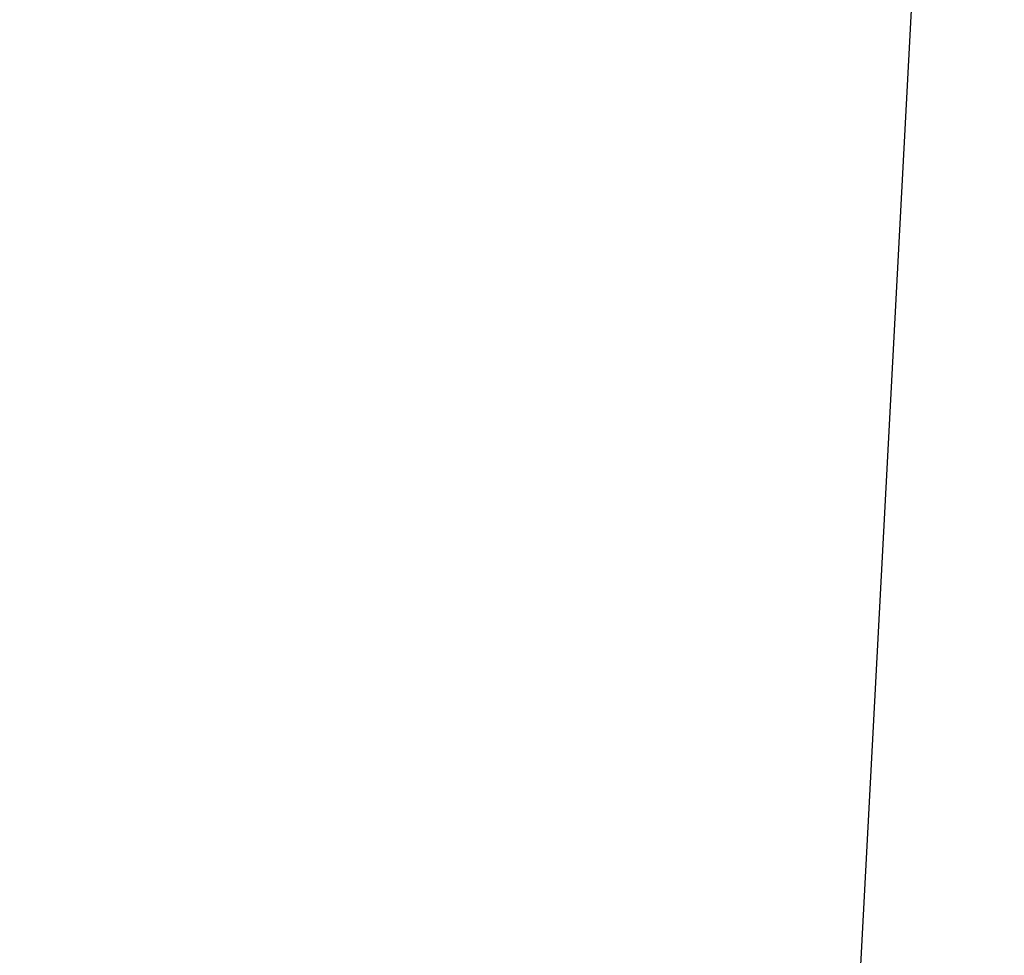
# Model space of a CAD drawing. Header units: inches. Extents: x -213 to 429, y -72 to 85.
# Tile 174 of 256: x 258.8733 to 258.905, y 38.9385 to 38.9686. Entities that reach past the tile are written whole.
import ezdxf
from ezdxf.enums import TextEntityAlignment as Align

# ---------------------------------------------------------------- set-up
doc = ezdxf.new("R2010")
doc.units = ezdxf.units.IN
doc.header["$LTSCALE"] = 96
doc.header["$MEASUREMENT"] = 0
for name, color, linetype in [('A-FURN-3-POPPY-SEAT-BASE-METAL', 254, 'Continuous'), ('A-FURN-3-POPPY-SEAT-CASTER', 254, 'Continuous'), ('A-FURN-HAWORTH-ATT', 251, 'Continuous')]:
    doc.layers.add(name, color=color, linetype=linetype)
doc.styles.get("Standard").update_dxf_attribs({"font": 'trebuc.ttf'})

# ---------------------------------------------------------------- blocks, each defined once
blk = doc.blocks.new('SPG-5-3D-3')
at = {"layer": 'A-FURN-3-POPPY-SEAT-BASE-METAL'}
blk.add_3dface([(10.959791, -7.568368, 2.746766), (10.583833, -8.080762, 2.747359), (1.563984, -1.808945, 4.597227), (2.206084, -0.924551, 4.605025)], dxfattribs=at)
at = {"layer": 'A-FURN-3-POPPY-SEAT-CASTER', "invisible_edges": 10}
blk.add_3dface([(10.077445, -7.638997, 2.375984), (10.090746, -7.745504, 2.375984), (10.241897, -7.736595, 2.375984), (10.231168, -7.655094, 2.375984)], dxfattribs=at)
at = {"layer": 'A-FURN-HAWORTH-ATT', "flags": 1}
for tag, p in [('HAWMC', (0, 0)), ('HAWPN', (0, -0.166667)), ('HAWSN', (0, -0.333333))]:
    blk.add_attdef(tag, text='', height=0.1, dxfattribs=at).set_placement(p, align=Align.TOP_CENTER)
at = {"layer": 'A-FURN-3-POPPY-SEAT-BASE-METAL'}
mesh = blk.add_polymesh((5, 6), dxfattribs=at)
for k, corner in enumerate([(11.221553, -7.969665, 3.774259), (11.22016, -7.893499, 3.782768), (11.199195, -7.820607, 3.793858), (11.160088, -7.755957, 3.806774), (11.105505, -7.703957, 3.820634), (2.098525, -1.072701, 5.895553), (11.20328, -8.043917, 3.768911), (11.184009, -7.984182, 3.782298), (11.142118, -7.926507, 3.803656), (11.085418, -7.872587, 3.826827), (11.023594, -7.824611, 3.845332), (1.989388, -1.218482, 5.934003), (11.166586, -8.111192, 3.767088), (11.124471, -8.080567, 3.781897), (11.06727, -8.03906, 3.806356), (11.002166, -7.991765, 3.832633), (10.937792, -7.945059, 3.852548), (1.878491, -1.367726, 5.94608), (11.113972, -8.166907, 3.768915), (11.051236, -8.16701, 3.782314), (10.983422, -8.145079, 3.803686), (10.914611, -8.10782, 3.826881), (10.849822, -8.063935, 3.845391), (1.770926, -1.519389, 5.93405), (11.049023, -8.207264, 3.774267), (10.976166, -8.229514, 3.78278), (10.900365, -8.23214, 3.793872), (10.826786, -8.214963, 3.80679), (10.760444, -8.179154, 3.820643), (1.666104, -1.668292, 5.895558)]):
    mesh.set_mesh_vertex(divmod(k, 6), corner)
at = {"layer": 'A-FURN-3-POPPY-SEAT-CASTER'}
mesh = blk.add_polymesh((2, 24), dxfattribs=dict(at, n_close=True))
for k, corner in enumerate([(10.860957, -7.655094, 2.375984), (10.850227, -7.573594, 2.375984), (10.818769, -7.497647, 2.375984), (10.768726, -7.43243, 2.375984), (10.70351, -7.382388, 2.375984), (10.627563, -7.350929, 2.375984), (10.546062, -7.3402, 2.375984), (10.464562, -7.350929, 2.375984), (10.388615, -7.382388, 2.375984), (10.323398, -7.43243, 2.375984), (10.273356, -7.497647, 2.375984), (10.241897, -7.573594, 2.375984), (10.231168, -7.655094, 2.375984), (10.241897, -7.736595, 2.375984), (10.273356, -7.812542, 2.375984), (10.323398, -7.877758, 2.375984), (10.388615, -7.927801, 2.375984), (10.464562, -7.959259, 2.375984), (10.546062, -7.969989, 2.375984), (10.627563, -7.959259, 2.375984), (10.70351, -7.927801, 2.375984), (10.768726, -7.877758, 2.375984), (10.818769, -7.812542, 2.375984), (10.850227, -7.736595, 2.375984), (10.860957, -7.655094, 2.64372), (10.850227, -7.573594, 2.64372), (10.818769, -7.497647, 2.64372), (10.768726, -7.43243, 2.64372), (10.70351, -7.382388, 2.64372), (10.627563, -7.350929, 2.64372), (10.546062, -7.3402, 2.64372), (10.464562, -7.350929, 2.64372), (10.388615, -7.382388, 2.64372), (10.323398, -7.43243, 2.64372), (10.273356, -7.497647, 2.64372), (10.241897, -7.573594, 2.64372), (10.231168, -7.655094, 2.64372), (10.241897, -7.736595, 2.64372), (10.273356, -7.812542, 2.64372), (10.323398, -7.877758, 2.64372), (10.388615, -7.927801, 2.64372), (10.464562, -7.959259, 2.64372), (10.546062, -7.969989, 2.64372), (10.627563, -7.959259, 2.64372), (10.70351, -7.927801, 2.64372), (10.768726, -7.877758, 2.64372), (10.818769, -7.812542, 2.64372), (10.850227, -7.736595, 2.64372)]):
    mesh.set_mesh_vertex(divmod(k, 24), corner)

msp = doc.modelspace()

# ---------------------------------------------------------------- block references
at = {"rotation": 301.777995}
msp.add_blockref('SPG-5-3D-3', (260.169007, 51.680894), dxfattribs=at)

doc.saveas('drawing.dxf')
